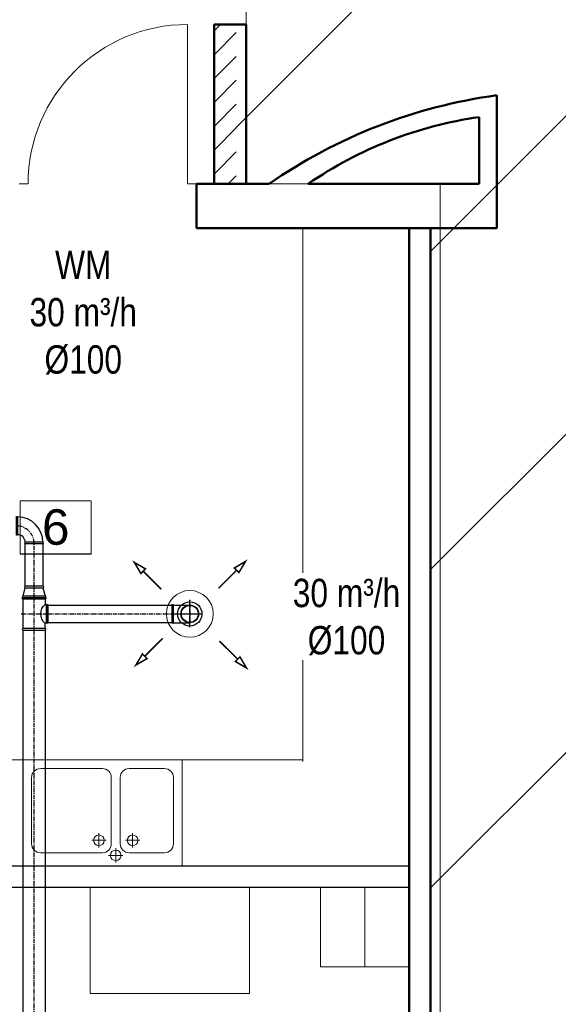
# Model space of a CAD drawing. Header units: millimetres. Extents: x 168402 to 202341, y 205146 to 229271.
# Tile 7 of 56: x 174721 to 175025, y 206096 to 206652. Entities that reach past the tile are written whole.
import ezdxf
from ezdxf.enums import TextEntityAlignment as Align

# ---------------------------------------------------------------- set-up
doc = ezdxf.new("R2010")
doc.units = ezdxf.units.MM
doc.linetypes.add('CENTER', pattern=[10.16, 6.35, -1.27, 1.27, -1.27])
doc.layers.get('0').update_dxf_attribs({"lineweight": 0})
for name, color, linetype, lineweight in [('IS_nawiew', 92, 'Continuous', 30), ('kreskowanie', 9, 'Continuous', 5), ('linia - gruba - projektowana', 170, 'Continuous', 50), ('linia - kreskowanie', 9, 'Continuous', 5), ('linia - rzut - gruba - istn.', 250, 'Continuous', 50), ('LINIA CIENKA', 7, 'Continuous', 13), ('LINIA GRUBA', 7, 'Continuous', 30), ('OPISY', 251, 'Continuous', 9), ('WOD-KAN', 170, 'Continuous', 9)]:
    doc.layers.add(name, color=color, linetype=linetype, lineweight=lineweight)
for name, color, linetype in [('WEN_NAW1_ATRYBUT', 6, 'Continuous'), ('WEN_NAW1_OSIE', 250, 'CENTER'), ('WEN_NAW1_ZLICZAC', 150, 'Continuous')]:
    doc.layers.add(name, color=color, linetype=linetype)
doc.styles.add('simplex', font='arial.ttf')
doc.styles.add('STYL_WENTYLE', font='arial.ttf', dxfattribs={"width": 0.8})

# ---------------------------------------------------------------- blocks, each defined once
blk = doc.blocks.new('SR-125CNW1_2539-3024312917_14')
at = {"ltscale": 4}
blk.add_lwpolyline([(0, -62.5), (0, 62.5), (2539.3, 62.5), (2539.3, -62.5)], close=True, dxfattribs=at)
for p in [(0, 0), (2539.3, 0)]:
    blk.add_point(p, dxfattribs=at)
at = {"layer": 'WEN_NAW1_OSIE', "ltscale": 4}
blk.add_line((0, 0), (2539.3, 0), dxfattribs=at)
at = {"layer": 'WEN_NAW1_ATRYBUT', "ltscale": 4, "style": 'STYL_WENTYLE', "width": 0.8, "flags": 8}
blk.add_attdef('WENTYLE', text='', height=50, dxfattribs=at).set_placement((1269.7, 0), align=Align.BOTTOM_LEFT)
at = {"layer": 'WEN_NAW1_OSIE', "ltscale": 4, "style": 'STYL_WENTYLE', "width": 0.8, "flags": 8}
blk.add_attdef('FI_KANALU', text='', height=40, dxfattribs=at).set_placement((1269.7, 125), align=Align.MIDDLE_CENTER)
blk = doc.blocks.new('TCP125100CNW1_12')
at = {"ltscale": 4}
blk.add_line((-8.75, -62.5), (-175.25, -62.5), dxfattribs=at)
for points in [[(-184, -62.5), (-184, 62.5, -1), (-175.25, 62.5), (-175.25, -62.5, -1)], [(-142, 78), (-42, 78, -1), (-42, 69.25), (-142, 69.25, -1)], [(0, -62.5), (0, 62.5, 1), (-8.75, 62.5), (-8.75, -62.5, 1)]]:
    blk.add_lwpolyline(points, format="xyb", close=True, dxfattribs=at)
for points in [[(-175.25, 62.5), (-145.75, 62.5, 0.4142136), (-142, 66.25), (-142, 69.25)], [(-38.25, 62.5, -0.4651163), (-145.75, 62.5, -0.4651163)], [(-8.75, 62.5), (-38.25, 62.5, -0.4142136), (-42, 66.25), (-42, 69.25)]]:
    blk.add_lwpolyline(points, format="xyb", dxfattribs=at)
for p in [(-92, 78), (-184, 0), (0, 0)]:
    blk.add_point(p, dxfattribs=at)
at = {"layer": 'WEN_NAW1_OSIE', "ltscale": 4}
for p, q in [((-92, -72.5), (-92, 78)), ((0, 0), (-184, 0))]:
    blk.add_line(p, q, dxfattribs=at)
at = {"layer": 'WEN_NAW1_ATRYBUT', "ltscale": 4, "style": 'STYL_WENTYLE', "width": 0.8, "flags": 8}
blk.add_attdef('WENTYLE', text='', height=50, dxfattribs=at).set_placement((-359.8, 0), align=Align.BOTTOM_LEFT)
blk = doc.blocks.new('B10090CNW1_13')
at = {"ltscale": 4}
for p, q in [((-50, 7), (-50, 100)), ((50, 7), (50, 100))]:
    blk.add_line(p, q, dxfattribs=at)
blk.add_lwpolyline([(50, 0), (-50, 0, -1), (-50, 7), (50, 7, -1)], format="xyb", close=True, dxfattribs=at)
blk.add_circle((0, 100), 50, dxfattribs=at)
blk.add_point((0, 0), dxfattribs=at)
at = {"layer": 'WEN_NAW1_OSIE', "ltscale": 4}
for p, q in [((0, 0), (0, 155)), ((-55, 100), (55, 100))]:
    blk.add_line(p, q, dxfattribs=at)
at = {"layer": 'WEN_NAW1_ATRYBUT', "ltscale": 4, "style": 'STYL_WENTYLE', "width": 0.8, "flags": 8}
blk.add_attdef('WENTYLE', text='', height=50, dxfattribs=at).set_placement((50, 0), align=Align.BOTTOM_LEFT)
blk = doc.blocks.new('SR-100CNW1_700-2708624135_14')
at = {"ltscale": 4}
blk.add_lwpolyline([(0, -50), (0, 50), (700.3, 50), (700.3, -50)], close=True, dxfattribs=at)
for p in [(0, 0), (700.3, 0)]:
    blk.add_point(p, dxfattribs=at)
at = {"layer": 'WEN_NAW1_OSIE', "ltscale": 4}
blk.add_line((0, 0), (700.3, 0), dxfattribs=at)
at = {"layer": 'WEN_NAW1_ATRYBUT', "ltscale": 4, "style": 'STYL_WENTYLE', "width": 0.8, "flags": 8}
blk.add_attdef('WENTYLE', text='', height=50, dxfattribs=at).set_placement((350.1, 0), align=Align.BOTTOM_LEFT)
at = {"layer": 'WEN_NAW1_OSIE', "ltscale": 4, "style": 'STYL_WENTYLE', "width": 0.8, "flags": 8}
blk.add_attdef('FI_KANALU', text='', height=40, dxfattribs=at).set_placement((350.1, 100), align=Align.MIDDLE_CENTER)
blk = doc.blocks.new('G$C9486D961')
at = {"color": 0, "const_width": 0.874}
for points in [[(16.46, 45.69), (6.25, 55.86), (4.96, 54.56), (1.24, 60.85), (7.54, 57.16), (6.25, 55.86)], [(48.71, 46.21), (58.93, 56.38), (60.22, 55.08), (63.94, 61.36), (57.64, 57.67), (58.93, 56.38)], [(17.34, 18.02), (7.13, 7.85), (5.83, 9.15), (2.11, 2.86), (8.42, 6.56), (7.13, 7.85)], [(49.31, 16.39), (59.52, 6.22), (60.81, 7.52), (64.53, 1.23), (58.23, 4.92), (59.52, 6.22)]]:
    blk.add_lwpolyline(points, dxfattribs=at)
blk.add_circle((32.54, 31.76), 13.21)
blk = doc.blocks.new('KURML-100-C_12')
at = {"ltscale": 4}
for radius in [68.5, 47.95]:
    blk.add_circle((0, 0), radius, dxfattribs=at)
for p in [(0, 75.35), (0, 0)]:
    blk.add_point(p, dxfattribs=at)
at = {"layer": 'WEN_NAW1_OSIE', "ltscale": 4}
for p, q in [((0, -75.35), (0, 75.35)), ((-75.35, 0), (75.35, 0))]:
    blk.add_line(p, q, dxfattribs=at)
at = {"layer": 'WEN_NAW1_ATRYBUT', "ltscale": 4, "style": 'STYL_WENTYLE', "width": 0.8, "flags": 8}
blk.add_attdef('WENTYLE', text='', height=50, dxfattribs=at).set_placement((0, 0), align=Align.BOTTOM_LEFT)
blk = doc.blocks.new('RCL125100CNW1_11')
at = {"ltscale": 4}
for p, q in [((8.75, 62.5), (55.25, 50)), ((55.25, -50), (8.75, -62.5))]:
    blk.add_line(p, q, dxfattribs=at)
for points in [[(0, 62.5), (0, -62.5, 1), (8.75, -62.5), (8.75, 62.5, 1)], [(64, -50), (64, 50, 1), (55.25, 50), (55.25, -50, 1)]]:
    blk.add_lwpolyline(points, format="xyb", close=True, dxfattribs=at)
for p in [(0, 0), (64, 0)]:
    blk.add_point(p, dxfattribs=at)
at = {"layer": 'WEN_NAW1_OSIE', "ltscale": 4}
blk.add_line((0, 0), (64, 0), dxfattribs=at)
at = {"layer": 'WEN_NAW1_ATRYBUT', "ltscale": 4, "style": 'STYL_WENTYLE', "width": 0.8, "flags": 8}
blk.add_attdef('WENTYLE', text='', height=50, dxfattribs=at).set_placement((0, 0), align=Align.BOTTOM_LEFT)
blk = doc.blocks.new('B10090CNW1_23')
at = {"ltscale": 4}
for points in [[(-100, -50), (-100, 50, -1), (-93, 50), (-93, -50, -1)], [(-50, -100), (50, -100, 1), (50, -93), (-50, -93, 1)]]:
    blk.add_lwpolyline(points, format="xyb", close=True, dxfattribs=at)
for radius in [143, 43]:
    blk.add_arc((-93, -93), radius, 0, 90, dxfattribs=at)
for p in [(-100, 0), (0, -100)]:
    blk.add_point(p, dxfattribs=at)
at = {"layer": 'WEN_NAW1_OSIE', "ltscale": 4}
blk.add_arc((-100, -100), 100, 0, 90, dxfattribs=at)
at = {"layer": 'WEN_NAW1_ATRYBUT', "ltscale": 4, "style": 'STYL_WENTYLE', "width": 0.8, "flags": 8}
blk.add_attdef('WENTYLE', text='', height=50, dxfattribs=at).set_placement((-50, -100), align=Align.BOTTOM_LEFT)
blk = doc.blocks.new('SR-100CNW1_241-1857295665_14')
at = {"ltscale": 4}
blk.add_lwpolyline([(0, -50), (0, 50), (241.2, 50), (241.2, -50)], close=True, dxfattribs=at)
for p in [(0, 0), (241.2, 0)]:
    blk.add_point(p, dxfattribs=at)
at = {"layer": 'WEN_NAW1_OSIE', "ltscale": 4}
blk.add_line((0, 0), (241.2, 0), dxfattribs=at)
at = {"layer": 'WEN_NAW1_ATRYBUT', "ltscale": 4, "style": 'STYL_WENTYLE', "width": 0.8, "flags": 8}
blk.add_attdef('WENTYLE', text='', height=50, dxfattribs=at).set_placement((120.6, 0), align=Align.BOTTOM_LEFT)
at = {"layer": 'WEN_NAW1_OSIE', "ltscale": 4, "style": 'STYL_WENTYLE', "width": 0.8, "flags": 8}
blk.add_attdef('FI_KANALU', text='', height=40, dxfattribs=at).set_placement((120.6, 100), align=Align.MIDDLE_CENTER)
blk = doc.blocks.new('G$C2A3AD980')
at = {"layer": 'kreskowanie'}
h = blk.add_hatch(dxfattribs=at)
h.set_pattern_fill('ANSI31', color=252, scale=3)
h.set_pattern_definition([(45, (-194528.292, -220676.447), (-6.7351921, 6.7351921), [])])
h.paths.add_polyline_path([(1517.62, 1514.28), (1505.69, 1512.99), (1523.24, 1351), (1584.49, 1351), (1584.49, 1363), (1534.01, 1363)])
h.paths.add_polyline_path([(1700.49, 1363), (1694.49, 1363), (1694.49, 1351), (1700.49, 1351), (1700.49, 1332.4), (1712.49, 1332.4), (1712.49, 1333), (1712.49, 1535.39), (1700.49, 1534.09)])
h.paths.add_polyline_path([(1700.49, 1132.4), (1712.49, 1132.4), (1712.49, 1222.4), (1700.49, 1222.4)])
at = {"layer": 'linia - kreskowanie'}
h = blk.add_hatch(dxfattribs=at)
h.set_pattern_fill('ANSI31', color=252, scale=40)
h.set_pattern_definition([(45, (-137908.59, -188419.79), (-89.80256, 89.80256), [])])
h.paths.add_polyline_path([(4304.43, 1502.92), (4311.52, 1528.83), (4535.21, 1553.06), (4434.74, 2480.63), (1507.36, 2163.55), (1575.53, 1534.23), (1712.25, 1549.04), (1712.17, 1321.49), (1712.17, 1120.89), (1822.04, 1120.89), (1822.04, 462.89), (4539.79, 462.89), (4539.79, 1095.89), (4304.86, 1095.89)])
at = {"layer": 'linia - gruba - projektowana', "color": 252}
for p, q in [((1859.5, 1108), (1859.5, 1183)), ((1849.5, 1133), (1849.5, 1170.73)), ((1690, 1133), (1731, 1133)), ((1753.04, 1133), (1849.5, 1133)), ((1690, 1108), (1859.5, 1108)), ((1810, 501), (1810, 1108)), ((1822, 475), (1822, 1108))]:
    blk.add_line(p, q, dxfattribs=at)
blk.add_lwpolyline([(1690, 1108), (1690, 1133)], dxfattribs=at)
for centre, radius, start, end in [((1899.04, 891.27), 294.4, 97.718, 124.8045), ((1881.94, 945.61), 227.45, 98.2004, 124.5226)]:
    blk.add_arc(centre, radius, start, end, dxfattribs=at)
at = {"layer": 'linia - rzut - gruba - istn.', "color": 252, "ltscale": 1.2}
for p, q in [((1700, 1223), (1718, 1223)), ((1700, 1223), (1700, 1133)), ((1718.01, 1223), (1718.01, 1133))]:
    blk.add_line(p, q, dxfattribs=at)
at = {"layer": 'LINIA CIENKA', "color": 252}
for p, q in [((1718.01, 1223), (1718.01, 1233)), ((1685, 1133), (1685, 1223)), ((1590, 1133), (1595, 1133)), ((1690, 1133), (1685, 1133)), ((1750, 807), (1750, 1108)), ((1532, 808), (1750, 808)), ((1785, 691), (1785, 736))]:
    blk.add_line(p, q, dxfattribs=at)
at = {"layer": 'LINIA CIENKA', "color": 252, "lineweight": -3, "ltscale": 4}
for p, q in [((1700.21, 1138.38), (1700.21, 1132.7)), ((1700, 1133), (1718, 1133))]:
    blk.add_line(p, q, dxfattribs=at)
at = {"layer": 'LINIA CIENKA', "color": 252}
blk.add_lwpolyline([(4447.54, 2493.49), (1513.2, 2175.66), (1581.37, 1546.34), (1718.09, 1561.15), (1718.01, 1333.6), (1718.01, 1333.6), (1718.01, 1133), (1827.52, 1133), (1827.52, 475), (4545.63, 475), (4545.63, 1108), (4310.7, 1108), (4310.57, 1231.24)], dxfattribs=at)
for points in [[(1630, 736), (1720, 736), (1720, 676), (1630, 676)], [(1810, 691), (1810, 736), (1760, 736), (1760, 691)]]:
    blk.add_lwpolyline(points, close=True, dxfattribs=at)
blk.add_arc((1685, 1133), 90, 90, 180, dxfattribs=at)
at = {"layer": 'LINIA GRUBA', "color": 252}
for p, q in [((1533, 748), (1809.97, 748)), ((1521, 736), (1809.97, 736))]:
    blk.add_line(p, q, dxfattribs=at)
at = {"layer": 'OPISY', "color": 252}
for points in [[(1590.64, 954.18), (1590.64, 924.18), (1630.64, 924.18), (1630.64, 954.18)], [(1590.67, 954.09), (1590.67, 924.09), (1630.67, 924.09), (1630.67, 954.09)]]:
    blk.add_lwpolyline(points, close=True, dxfattribs=at)
at = {"layer": 'WOD-KAN', "color": 3, "linetype": 'Continuous', "lineweight": 13}
for p, q in [((1639, 762.5), (1631, 762.5)), ((1635, 766.5), (1635, 758.5)), ((1650, 762.5), (1658, 762.5)), ((1654, 766.5), (1654, 758.5)), ((1644.5, 758), (1644.5, 750)), ((1648.5, 754), (1640.5, 754))]:
    blk.add_line(p, q, dxfattribs=at)
blk.add_lwpolyline([(1682, 808), (1592, 808), (1592, 748), (1682, 748)], close=True, dxfattribs=at)
for points in [[(1642, 760.5), (1642, 798, 0.414214), (1637, 803), (1602, 803, 0.414214), (1597, 798), (1597, 760.5, 0.414214), (1602, 755.5), (1637, 755.5, 0.414214)], [(1672, 803), (1652, 803, 0.414214), (1647, 798), (1647, 760.5, 0.414214), (1652, 755.5), (1672, 755.5, 0.414214), (1677, 760.5), (1677, 798, 0.414214)]]:
    blk.add_lwpolyline(points, format="xyb", close=True, dxfattribs=at)
for centre in [(1635, 762.5), (1654, 762.5), (1644.5, 754)]:
    blk.add_circle(centre, 3, dxfattribs=at)
at = {"layer": 'OPISY', "color": 252, "insert": (1610.64, 939.18), "char_height": 20, "width": 40, "attachment_point": 5, "style": 'simplex'}
blk.add_mtext('6', dxfattribs=at)

msp = doc.modelspace()

# ---------------------------------------------------------------- block references
at = {"ltscale": 4}
msp.add_blockref('G$C2A3AD980', (173130.7, 205426.17), dxfattribs=at)

# ---------------------------------------------------------------- next in the draw order: block references
msp.add_blockref('G$C9486D961', (174784.43, 206284.69), dxfattribs=at)
at = {"layer": 'WEN_NAW1_ZLICZAC', "ltscale": 4, "xscale": 0.1, "yscale": 0.1, "zscale": 0.1}
for name, p in [('B10090CNW1_23', (174729.15, 206366.17)), ('KURML-100-C_12', (174816.97, 206316.45)), ('SR-100CNW1_700-2708624135_14', (174736.95, 206316.45))]:
    msp.add_blockref(name, p, dxfattribs=at)
at = {"layer": 'WEN_NAW1_ZLICZAC', "ltscale": 4, "xscale": 0.1, "zscale": 0.1}
for name, p, yscale, rotation in [('SR-100CNW1_241-1857295665_14', (174729.15, 206332.05), 0.1, 90), ('RCL125100CNW1_11', (174729.15, 206325.65), 0.1, 90), ('TCP125100CNW1_12', (174729.15, 206307.25), 0.1, 270), ('B10090CNW1_13', (174806.97, 206316.45), 0.09999999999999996, 270), ('SR-125CNW1_2539-3024312917_14', (174729.15, 206053.32), 0.1, 90)]:
    msp.add_blockref(name, p, dxfattribs=dict(at, yscale=yscale, rotation=rotation))

# ---------------------------------------------------------------- next in the draw order: texts
at = {"layer": 'IS_nawiew', "color": 0, "char_height": 16, "attachment_point": 1, "style": 'STYL_WENTYLE', "bg_fill": 3, "box_fill_scale": 1.2, "bg_fill_color": 7, "bg_fill_transparency": 0}
for s, insert in [('\\pxqc;WM\\P30 m³/h\\P%%C100', (174726.56, 206521.43)), ('\\pxqc;30 m³/h\\P%%C100', (174875.07, 206336.27))]:
    msp.add_mtext(s, dxfattribs=dict(at, insert=insert))

doc.saveas('drawing.dxf')
